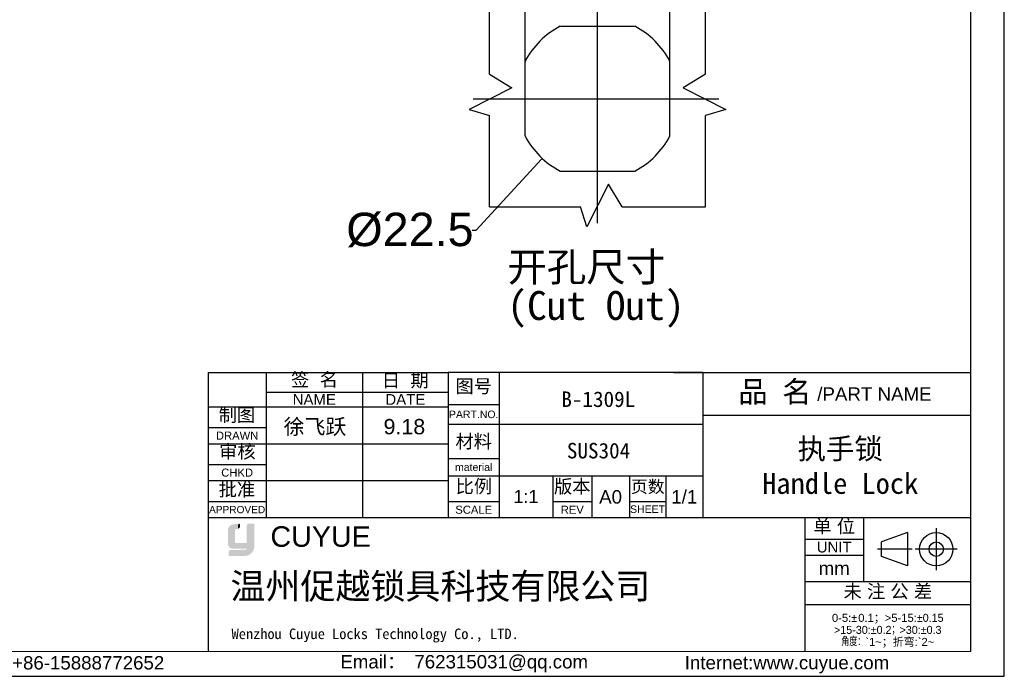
# Model space of a CAD drawing. Header units: millimetres. Extents: x 2665 to 3022, y 1732 to 1985.
# Tile 22 of 35: x 2846 to 3022, y 1732 to 1850. Entities that reach past the tile are written whole.
import ezdxf

# ---------------------------------------------------------------- set-up
doc = ezdxf.new("R2010")
doc.units = ezdxf.units.MM
doc.layers.add('20', color=7, linetype='Continuous', true_color=0xffffff)
doc.styles.add('ARIAL', font='arial.ttf')
doc.styles.add('MtXpl_', font='txt')
doc.styles.get("Standard").update_dxf_attribs({"font": 'arial.ttf'})
doc.styles.add('TEXTSTYLE_2', font='arial.ttf')
doc.styles.add('TEXTSTYLE_3', font='arial.ttf')
doc.styles.add('TEXTSTYLE_4', font='arial.ttf')
doc.dimstyles.get("Standard").update_dxf_attribs({"dimtxt": 0.18, "dimasz": 0.18, "dimexe": 0.18, "dimexo": 0.0625, "dimgap": 0.09, "dimtad": 0, "dimtih": 1, "dimtoh": 1, "dimdec": 4, "dimzin": 0, "dimdsep": 46, "dimtxsty": 'Standard', "dimcen": 0.09, "dimadec": 0, "dimazin": 0, "dimtfac": 1, "dimtdec": 4, "dimtofl": 0, "dimtmove": 0, "dimatfit": 3, "dimfxl": 1, "dimtolj": 1, "dimtzin": 0, "dimarcsym": 0})

# ---------------------------------------------------------------- blocks, each defined once
blk = doc.blocks.new('*D21')
at = {"color": 0, "lineweight": -2, "transparency": 16777216}
for p, q in [((2936.415357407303, 1842.805918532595), (2936.415357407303, 1865.41713565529)), ((2936.595357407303, 1865.23713565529), (2939.694325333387, 1865.23713565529)), ((2962.21340239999, 1865.23713565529), (2959.114434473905, 1865.23713565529)), ((2962.39340239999, 1842.819747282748), (2962.39340239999, 1865.41713565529))]:
    blk.add_line(p, q, dxfattribs=at)
at = {"color": 0, "transparency": 16777216}
for points in [[(2936.595357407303, 1865.26713565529), (2936.595357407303, 1865.20713565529), (2936.415357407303, 1865.23713565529)], [(2962.21340239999, 1865.26713565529), (2962.21340239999, 1865.20713565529), (2962.39340239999, 1865.23713565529)]]:
    blk.add_solid(points, dxfattribs=at)
at = {"layer": 'Defpoints', "color": 0, "transparency": 16777216}
for p in [(2962.39340239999, 1865.23713565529), (2936.415357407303, 1842.743418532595), (2962.39340239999, 1842.757247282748)]:
    blk.add_point(p, dxfattribs=at)
at = {"color": 0, "transparency": 16777216, "insert": (2949.404379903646, 1865.23713565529), "char_height": 6, "attachment_point": 5}
blk.add_mtext('\\A1;□20.1', dxfattribs=at)
blk = doc.blocks.new('*D22')
at = {"color": 0, "lineweight": -2, "transparency": 16777216}
for p, q in [((2949.400788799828, 1835.960880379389), (2949.400788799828, 1836.140880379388)), ((2949.310788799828, 1836.050880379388), (2949.490788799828, 1836.050880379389)), ((2927.637745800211, 1812.472307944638), (2939.37041489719, 1825.183746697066)), ((2926.905444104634, 1812.472307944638), (2927.637745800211, 1812.472307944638))]:
    blk.add_line(p, q, dxfattribs=at)
at = {"color": 0, "transparency": 16777216}
blk.add_solid([(2939.348369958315, 1825.204094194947), (2939.392459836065, 1825.163399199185), (2939.492499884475, 1825.316016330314)], dxfattribs=at)
at = {"layer": 'Defpoints', "color": 0, "transparency": 16777216}
for p in [(2959.309077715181, 1846.785744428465), (2939.492499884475, 1825.316016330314)]:
    blk.add_point(p, dxfattribs=at)
at = {"color": 0, "transparency": 16777216, "insert": (2915.736317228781, 1812.472307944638), "char_height": 6, "attachment_point": 5}
blk.add_mtext('\\A1;%%C22.5', dxfattribs=at)

msp = doc.modelspace()

# ---------------------------------------------------------------- hatches: boundary and pattern name
at = {"layer": '20'}
h = msp.add_hatch(color=30, dxfattribs=at)
edge = h.paths.add_edge_path(flags=0)
edge.add_arc((2884.418384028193, 1758.508386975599), 0.3435525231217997, 103.89623382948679, 180.11963230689, ccw=False)
edge.add_line((2884.335874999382, 1758.841884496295), (2884.87303819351, 1758.841884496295))
edge.add_line((2884.873038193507, 1758.841884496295), (2884.873038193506, 1759.576947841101))
edge.add_line((2884.873038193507, 1759.576947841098), (2883.793516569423, 1759.576947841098))
edge.add_arc((2884.131768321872, 1758.563117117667), 1.068768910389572, 108.4506221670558, 173.4013944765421)
edge.add_line((2883.070079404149, 1758.685932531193), (2883.070079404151, 1756.090071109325))
edge.add_arc((2883.984593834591, 1756.175268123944), 0.9184743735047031, 185.3223660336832, 272.7233690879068)
edge.add_line((2884.028234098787, 1755.257831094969), (2884.603757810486, 1755.257831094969))
edge.add_line((2884.603757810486, 1755.257831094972), (2884.603757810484, 1756.090071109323))
edge.add_line((2884.603757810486, 1756.09007110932), (2884.344676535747, 1756.09007110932))
edge.add_arc((2884.323073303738, 1756.33757835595), 0.2484482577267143, 177.659799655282, 274.98831874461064, ccw=False)
edge.add_line((2884.074832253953, 1756.347723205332), (2884.074832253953, 1758.50766964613))
h = msp.add_hatch(color=179, dxfattribs=at)
edge = h.paths.add_edge_path(flags=0)
edge.add_line((2887.505966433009, 1759.576947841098), (2886.454276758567, 1759.576947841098))
edge.add_line((2886.454276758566, 1759.576947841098), (2886.454276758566, 1756.09007110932))
edge.add_line((2886.454276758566, 1756.09007110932), (2884.603757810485, 1756.09007110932))
edge.add_line((2884.603757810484, 1756.09007110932), (2884.603757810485, 1755.257831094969))
edge.add_line((2884.603757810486, 1755.257831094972), (2886.454276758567, 1755.257831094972))
edge.add_arc((2885.829217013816, 1755.468650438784), 0.6596548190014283, 278.76448217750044, 341.3618445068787, ccw=False)
edge.add_line((2885.929730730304, 1754.816698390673), (2883.186245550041, 1754.816698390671))
edge.add_line((2883.186245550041, 1754.816698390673), (2883.186245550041, 1753.973636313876))
edge.add_line((2883.186245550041, 1753.973636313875), (2885.988770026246, 1753.973636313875))
edge.add_arc((2886.0192534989, 1755.769788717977), 1.796411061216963, 269.0276957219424, 279.2658387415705)
edge.add_arc((2885.76155752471, 1755.65465995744), 1.745735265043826, 288.2584575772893, 362.233603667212)
edge.add_line((2887.505966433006, 1755.722698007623), (2887.505966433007, 1759.576947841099))
h = msp.add_hatch(color=254, dxfattribs=at)
h.paths.add_polyline_path([(2884.578657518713, 1759.795582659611), (2883.793516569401, 1759.576947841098), (2884.873038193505, 1759.576947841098), (2885.244311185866, 1759.795582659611)], flags=0)
h.paths.add_polyline_path([(2886.454276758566, 1759.576947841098), (2887.505966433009, 1759.576947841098), (2887.815047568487, 1759.795582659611), (2886.841950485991, 1759.795582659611)], flags=0)
h = msp.add_hatch(color=251, dxfattribs=at)
edge = h.paths.add_edge_path(flags=0)
edge.add_line((2884.322587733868, 1756.497194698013), (2884.322587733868, 1758.507669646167))
edge.add_arc((2884.666139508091, 1758.508386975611), 0.3435525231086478, 103.8962338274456, 180.1196323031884, ccw=False)
edge.add_line((2884.583630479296, 1758.841884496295), (2884.33587499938, 1758.841884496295))
edge.add_arc((2884.418384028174, 1758.508386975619), 0.3435525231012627, 103.8962338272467, 180.119632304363)
edge.add_line((2884.074832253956, 1758.507669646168), (2884.074832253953, 1756.347723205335))
edge.add_arc((2884.323073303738, 1756.33757835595), 0.248448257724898, 177.6597996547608, 274.9883187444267)
edge.add_line((2884.344676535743, 1756.09007110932), (2886.454276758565, 1756.090071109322))
edge.add_line((2886.454276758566, 1756.09007110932), (2886.454276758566, 1756.299217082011))
edge.add_line((2886.454276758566, 1756.299217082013), (2884.481149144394, 1756.299217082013))
edge.add_arc((2884.517790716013, 1756.491048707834), 0.1952997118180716, 178.1966309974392, 259.1862447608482, ccw=False)
msp.add_hatch(color=251, dxfattribs=at).paths.add_polyline_path([(2884.873038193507, 1758.841884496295), (2885.244311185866, 1759.123987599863), (2885.244311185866, 1759.795582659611), (2884.873038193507, 1759.576947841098)], flags=0)
h = msp.add_hatch(color=251, dxfattribs=at)
edge = h.paths.add_edge_path(flags=0)
edge.add_line((2887.815047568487, 1759.795582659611), (2887.505966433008, 1759.576947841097))
edge.add_line((2887.505966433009, 1759.576947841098), (2887.505966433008, 1755.722698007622))
edge.add_arc((2885.761557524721, 1755.654659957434), 1.745735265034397, -71.74154242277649, 2.2336036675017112, ccw=False)
edge.add_arc((2886.019253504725, 1755.769789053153), 1.796411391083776, 279.2658368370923, 358.4978790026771)
edge.add_line((2887.815047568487, 1755.722698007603), (2887.815047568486, 1759.795582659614))
h = msp.add_hatch(color=251, dxfattribs=at)
edge = h.paths.add_edge_path(flags=0)
edge.add_line((2883.40738012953, 1755.060064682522), (2883.18624555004, 1754.816698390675))
edge.add_line((2883.186245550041, 1754.816698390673), (2885.929730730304, 1754.816698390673))
edge.add_arc((2885.829217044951, 1755.468650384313), 0.659654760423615, 278.7644802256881, 323.886994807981)
edge.add_line((2886.362123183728, 1755.079863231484), (2883.40738012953, 1755.060064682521))

# ---------------------------------------------------------------- linework, layer by layer
at = {"layer": '20', "color": 7}
for p, q in [((3022.413860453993, 1732.37244229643), (3022.413860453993, 1984.808937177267)), ((3016.403467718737, 1736.831982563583), (3016.403467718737, 1978.798544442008)), ((2665.396531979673, 1732.37244229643), (3022.413860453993, 1732.37244229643))]:
    msp.add_line(p, q, dxfattribs=at)
at = {"layer": '20', "color": 1}
for p, q in [((2949.400788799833, 1813.725503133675), (2949.400788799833, 1858.376257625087)), ((2927.075411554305, 1836.050880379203), (2971.158778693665, 1836.050880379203))]:
    msp.add_line(p, q, dxfattribs=at)
at = {"layer": '20', "color": 4}
for p, q in [((2930.008828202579, 1840.460080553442), (2930.008828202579, 1855.442840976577)), ((2968.792749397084, 1840.460080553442), (2968.792749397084, 1855.442840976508)), ((2942.737863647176, 1849.04349397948), (2956.063713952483, 1849.04349397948)), ((2936.408175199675, 1829.387955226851), (2936.408175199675, 1842.757247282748)), ((2962.39340239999, 1829.387955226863), (2962.39340239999, 1842.757247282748)), ((2930.008828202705, 1840.460080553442), (2934.04090681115, 1838.005458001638)), ((2968.792749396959, 1840.460080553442), (2964.760670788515, 1838.005458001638)), ((2934.04090681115, 1838.005458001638), (2926.370213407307, 1834.118973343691)), ((2964.760670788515, 1838.005458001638), (2972.431364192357, 1834.118973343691)), ((2926.370213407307, 1834.118973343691), (2930.008828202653, 1833.023856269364)), ((2930.008828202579, 1816.658919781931), (2930.008828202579, 1833.023856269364)), ((2972.431364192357, 1834.118973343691), (2968.792749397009, 1833.023856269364)), ((2968.792749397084, 1816.658919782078), (2968.792749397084, 1833.023856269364)), ((2942.694421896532, 1823.058266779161), (2956.063713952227, 1823.058266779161)), ((2951.355366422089, 1820.6909983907), (2947.468881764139, 1813.02030498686)), ((2953.809988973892, 1816.658919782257), (2951.355366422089, 1820.6909983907)), ((2930.008828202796, 1816.658919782), (2946.373764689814, 1816.658919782)), ((2947.468881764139, 1813.02030498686), (2946.373764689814, 1816.65891978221)), ((2953.809988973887, 1816.658919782), (2968.792749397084, 1816.658919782))]:
    msp.add_line(p, q, dxfattribs=at)
at = {"layer": '20', "color": 1, "lineweight": 18}
for p, q in [((2949.400788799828, 1835.934528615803), (2949.400788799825, 1836.167232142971)), ((2949.400788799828, 1835.934528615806), (2949.400788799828, 1836.167232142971)), ((2949.284437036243, 1836.050880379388), (2949.517140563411, 1836.050880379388)), ((2949.284437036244, 1836.050880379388), (2949.517140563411, 1836.050880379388))]:
    msp.add_line(p, q, dxfattribs=at)
at = {"layer": '20', "color": 7, "linetype": 'Continuous'}
for p, q in [((2879.5292766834, 1786.919739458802), (2879.5292766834, 1761.172965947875)), ((2879.529464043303, 1786.917933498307), (2922.611959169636, 1786.917933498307)), ((2879.529464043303, 1786.917933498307), (2879.529464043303, 1736.808008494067)), ((2889.915422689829, 1786.917933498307), (2889.915422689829, 1760.856870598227)), ((2907.225353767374, 1786.917933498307), (2907.225353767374, 1760.856870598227)), ((2922.61106349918, 1786.940161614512), (2968.290048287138, 1786.940161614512)), ((2922.61106349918, 1786.940161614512), (2922.61106349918, 1760.782932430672)), ((2922.611959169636, 1786.917933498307), (2922.611959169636, 1760.856870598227)), ((2931.74686045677, 1786.940161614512), (2931.74686045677, 1760.782932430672)), ((2963.024630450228, 1786.918935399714), (3016.403280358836, 1786.918935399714)), ((2968.286678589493, 1786.918935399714), (2968.286678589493, 1760.761706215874)), ((2968.290048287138, 1786.940161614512), (2968.290048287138, 1760.782932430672)), ((2889.915422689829, 1783.359780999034), (2922.611959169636, 1783.359780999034)), ((2879.529464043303, 1780.763291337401), (2922.611959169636, 1780.763291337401)), ((2922.61106349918, 1781.170184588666), (2931.74686045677, 1781.170184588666)), ((2968.286678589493, 1779.225632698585), (3016.403280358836, 1779.225632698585)), ((2879.529464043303, 1777.012806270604), (2889.915422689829, 1777.012806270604)), ((2922.61106349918, 1777.612032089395), (2968.290048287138, 1777.612032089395)), ((2879.529464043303, 1774.127817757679), (2922.611959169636, 1774.127817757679)), ((2922.61106349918, 1771.457389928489), (2931.74686045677, 1771.457389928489)), ((2879.529464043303, 1770.377332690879), (2889.915422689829, 1770.377332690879)), ((2879.529464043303, 1767.492344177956), (2922.611959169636, 1767.492344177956)), ((2922.61106349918, 1768.38006884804), (2968.290048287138, 1768.38006884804)), ((2941.363488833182, 1768.38006884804), (2941.363488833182, 1760.782932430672)), ((2948.383627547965, 1768.38006884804), (2948.383627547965, 1760.782932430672)), ((2955.115267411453, 1768.38006884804), (2955.115267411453, 1760.782932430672)), ((2961.654574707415, 1768.38006884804), (2961.654574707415, 1760.782932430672)), ((2879.529464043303, 1763.741859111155), (2889.915422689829, 1763.741859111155)), ((2922.61106349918, 1763.764087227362), (2931.74686045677, 1763.764087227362)), ((2941.363488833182, 1763.764087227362), (2948.383627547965, 1763.764087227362)), ((2955.115267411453, 1763.764087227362), (2961.654574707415, 1763.764087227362)), ((2879.529464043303, 1760.856870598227), (2986.591825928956, 1760.856870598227)), ((2968.286678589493, 1760.782932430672), (2968.290048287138, 1760.782932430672)), ((2986.591825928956, 1760.856870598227), (2986.591825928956, 1736.911888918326)), ((2986.591919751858, 1760.849156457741), (3016.403467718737, 1760.849156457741)), ((2986.591919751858, 1760.849156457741), (2986.591919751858, 1736.808008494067)), ((2997.170210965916, 1760.849156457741), (2997.170210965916, 1749.405368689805)), ((3010.194464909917, 1758.95597551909), (3010.194464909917, 1751.424586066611)), ((2986.591919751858, 1757.002505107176), (2997.170210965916, 1757.002505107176)), ((3005.043790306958, 1758.185191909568), (3000.344647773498, 1756.483538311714)), ((3005.043790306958, 1758.185191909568), (3005.043790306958, 1752.195369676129)), ((3005.894873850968, 1755.190280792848), (2999.679467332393, 1755.190280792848)), ((3000.344647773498, 1753.897023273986), (3000.344647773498, 1756.483538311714)), ((3013.960159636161, 1755.190280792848), (3006.428770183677, 1755.190280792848)), ((2986.591919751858, 1754.11751659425), (2997.170210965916, 1754.11751659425)), ((3005.043790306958, 1752.195369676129), (3000.344647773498, 1753.897023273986)), ((2986.591919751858, 1749.405368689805), (3016.403467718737, 1749.405368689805)), ((2986.591919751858, 1745.270218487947), (3016.403467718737, 1745.270218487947))]:
    msp.add_line(p, q, dxfattribs=at)
at = {"layer": '20', "color": 7, "linetype": 'Continuous', "lineweight": 13}
msp.add_line((2686.824584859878, 1736.808008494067), (3016.403467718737, 1736.808008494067), dxfattribs=at)
at = {"layer": '20', "color": 7, "linetype": 'Continuous'}
for radius in [2.994911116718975, 1.29325751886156]:
    msp.add_circle((3010.194464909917, 1755.190280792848), radius, dxfattribs=at)
at = {"layer": '20', "color": 4}
for centre, radius, start, end in [((2949.400788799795, 1836.050880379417), 14.60861031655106, 117.26604445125, 152.7339555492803), ((2949.400788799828, 1836.050880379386), 14.60861031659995, 27.26604445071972, 62.73395554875), ((2949.400788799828, 1836.050880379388), 14.60861031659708, 207.2660444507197, 242.733955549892), ((2949.400788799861, 1836.050880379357), 14.60861031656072, 297.266044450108, 332.7339555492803)]:
    msp.add_arc(centre, radius, start, end, dxfattribs=at)

# ---------------------------------------------------------------- texts
at = {"layer": '20', "color": 7, "style": 'MtXpl_'}
for s, p in [('B-1309L', (2942.91231545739, 1780.71369921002)), ('SUS304', (2943.906779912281, 1771.481735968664))]:
    msp.add_text(s, height=2.784500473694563, dxfattribs=at).set_placement(p)
at = {"layer": '20', "color": 7, "lineweight": 18}
for s, p in [('徐飞跃', (2893.064713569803, 1775.811767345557)), ('9.18', (2911.00284601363, 1775.811767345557))]:
    msp.add_text(s, height=2.749924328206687, dxfattribs=at).set_placement(p)
at = {"layer": '20', "color": 3, "insert": (2933.230210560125, 1808.444951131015), "char_height": 5.1911, "width": 90.35643810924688, "attachment_point": 1}
msp.add_mtext('\\pxsm0.8;{\\fSimSun|b0|i0|c134|p34;开孔尺寸\\P(Cut Out)}', dxfattribs=at)
at = {"layer": '20', "color": 7, "linetype": 'Continuous', "line_spacing_factor": 0.8999999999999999}
for s, insert, char_height, width, attachment_point, style in [('签  名', (2898.610197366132, 1786.828295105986), 2.40415709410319, 10.5745347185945, 2, 'TEXTSTYLE_2'), ('日  期', (2914.898486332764, 1786.703754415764), 2.40415709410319, 10.5745347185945, 2, 'TEXTSTYLE_2'), ('图号', (2927.178961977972, 1785.651736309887), 2.40415709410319, 7.043428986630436, 2, 'TEXTSTYLE_2'), ('{\\fSimSun|b0|i0|c0|p34;品 名}', (2981.242108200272, 1785.371772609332), 3.846651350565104, 14.09437096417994, 2, 'TEXTSTYLE_2'), ('/PART NAME', (2999.105688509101, 1784.238070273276), 2.40415709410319, 20.47555354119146, 2, 'TEXTSTYLE_3'), ('NAME', (2898.570388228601, 1783.023199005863), 1.923325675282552, 7.743352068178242, 2, 'TEXTSTYLE_3'), ('DATE', (2914.918656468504, 1783.023199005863), 1.923325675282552, 7.149909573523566, 2, 'TEXTSTYLE_3'), ('制图', (2884.691870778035, 1780.487173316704), 2.40415709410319, 7.043428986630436, 2, 'TEXTSTYLE_2'), ('PART.NO.', (2927.178961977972, 1780.06427232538), 1.346327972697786, 8.863742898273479, 2, 'TEXTSTYLE_3'), ('DRAWN', (2884.722443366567, 1776.291559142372), 1.442494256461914, 7.598566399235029, 2, 'TEXTSTYLE_3'), ('材料', (2927.178961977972, 1775.736789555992), 2.40415709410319, 7.043428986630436, 2, 'TEXTSTYLE_2'), ('审核', (2884.776981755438, 1773.917921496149), 2.40415709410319, 7.043428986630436, 2, 'TEXTSTYLE_2'), ('material', (2927.178961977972, 1770.591893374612), 1.346327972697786, 8.448333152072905, 2, 'TEXTSTYLE_3'), ('CHKD', (2884.722443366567, 1769.656085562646), 1.442494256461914, 5.700265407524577, 2, 'TEXTSTYLE_3'), ('批准', (2884.679019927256, 1767.122913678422), 2.40415709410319, 7.043428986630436, 2, 'TEXTSTYLE_2'), ('比例', (2927.218939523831, 1767.673621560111), 2.40415709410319, 7.043428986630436, 2, 'TEXTSTYLE_2'), ('版本', (2944.873558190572, 1767.658478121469), 2.40415709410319, 7.043428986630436, 2, 'TEXTSTYLE_2'), ('页数', (2958.419431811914, 1767.522803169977), 2.211824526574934, 6.479954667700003, 2, 'TEXTSTYLE_2'), ('A0', (2951.749447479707, 1765.78357918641), 2.40415709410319, 3.531105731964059, 2, 'TEXTSTYLE_2'), ('1/1', (2964.972311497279, 1765.78357918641), 2.40415709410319, 5.29665859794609, 2, 'TEXTSTYLE_2'), ('APPROVED', (2884.722443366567, 1762.9484872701), 1.298244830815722, 10.0577777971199, 2, 'TEXTSTYLE_3'), ('SCALE', (2927.178961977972, 1762.994756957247), 1.442494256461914, 6.595791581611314, 2, 'TEXTSTYLE_3'), ('REV', (2944.873558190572, 1762.994756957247), 1.442494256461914, 3.12910292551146, 2, 'TEXTSTYLE_4'), ('SHEET', (2958.384921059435, 1763.042840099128), 1.346327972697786, 5.562849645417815, 2, 'TEXTSTYLE_4'), ('单 位', (2991.881065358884, 1760.492971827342), 2.40415709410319, 8.808981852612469, 2, 'TEXTSTYLE_2'), ('CUYUE', (2890.703949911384, 1759.304407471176), 3.68343369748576, 41.04545114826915, 1, 'TEXTSTYLE_2'), ('UNIT', (2991.881065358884, 1756.52167368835), 1.923325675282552, 6.256170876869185, 2, 'TEXTSTYLE_3'), ('mm', (2991.881065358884, 1752.963521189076), 2.40415709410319, 5.576929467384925, 2, 'TEXTSTYLE_3'), ('未 注 公 差', (3001.514470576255, 1748.824801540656), 2.40415709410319, 19.38351657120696, 2, 'TEXTSTYLE_2'), ('{\\fsimsun|b0|i0|c0|p34;\\C0;Wenzhou Cuyue Locks Technology Co., LTD.}', (2883.719615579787, 1740.948324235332), 1.894337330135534, 79.06804187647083, 1, 'TEXTSTYLE_3'), ('{\\C256;Email\\fSimSun|b0|i0|c0|p34;： \\farial|b0|i0|c0|p34;762315031@qq.com}', (2925.476089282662, 1736.189169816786), 2.399358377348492, 48.73173090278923, 2, 'TEXTSTYLE_3'), ('{\\C256;Internet:www.cuyue.com}', (2983.40872900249, 1736.0321964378), 2.399358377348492, 71.12138288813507, 2, 'TEXTSTYLE_3')]:
    msp.add_mtext(s, dxfattribs=dict(at, insert=insert, char_height=char_height, width=width, attachment_point=attachment_point, style=style))
at = {"layer": '20', "color": 7, "insert": (2992.964232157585, 1770.072072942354), "char_height": 3.742999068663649, "width": 85.62680251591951, "attachment_point": 5, "style": 'ARIAL'}
msp.add_mtext('{\\fFangSong|b0|i0|c134|p34;执手锁\\PHandle Lock}', dxfattribs=at)
at = {"layer": '20', "color": 7}
for s, insert, char_height, width, attachment_point in [('1:1', (2936.555174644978, 1764.649291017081), 2.303384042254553, 16.02771396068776, 5), ('{\\C0;温州促越锁具科技有限公司}', (2883.521904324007, 1750.856640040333), 4.604292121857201, 97.96111685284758, 1)]:
    msp.add_mtext(s, dxfattribs=dict(at, insert=insert, char_height=char_height, width=width, attachment_point=attachment_point))
at = {"layer": '20', "color": 7, "linetype": 'Continuous', "lineweight": 13, "insert": (3001.497693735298, 1743.587308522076), "char_height": 1.439615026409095, "width": 29.2644144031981, "attachment_point": 2, "line_spacing_factor": 0.8999999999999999, "style": 'TEXTSTYLE_2'}
msp.add_mtext('0-5:{\\Fgdt,gbcbig.shx;`\\fsimsun|b0|i0|c0|p34;\\W0.16667; \\farial|b0|i0|c0|p34;\\W1;0.1\\fsimsun|b0|i0|c0|p34;；}>5-15:{\\Fgdt,gbcbig.shx;`0.15\\P>15-30:`0.2；>30:`0.3\\P角度：}`1~{\\fsimsun|b0|i0|c0|p34;；折弯}:`2~', dxfattribs=at)
at = {"layer": '20', "linetype": 'Continuous', "insert": (2855.1960440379, 1735.9958965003), "char_height": 2.399358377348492, "width": 34.06038173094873, "attachment_point": 2, "line_spacing_factor": 0.8999999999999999, "style": 'TEXTSTYLE_3'}
msp.add_mtext('Tel:+86-15888772652', dxfattribs=at)

# ---------------------------------------------------------------- dimensions: what is measured, and where the dimension line sits
at = {"color": 3}
dim = msp.add_linear_dim(base=(2962.39340239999, 1865.23713565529), p1=(2936.415357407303, 1842.743418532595), p2=(2962.39340239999, 1842.757247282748), text='□20.1', dimstyle='Standard', override={"dimtxt": 6}, dxfattribs=at)
dim.commit()
dim.dimension.update_dxf_attribs({"geometry": '*D21', "text_midpoint": (2949.404379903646, 1865.23713565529)})
dim = msp.add_diameter_dim_2p(p1=(2959.309077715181, 1846.785744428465), p2=(2939.492499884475, 1825.316016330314), text='%%C22.5', dimstyle='Standard', override={"dimtxt": 6}, dxfattribs=at)
dim.commit()
dim.dimension.update_dxf_attribs({"geometry": '*D22', "text_midpoint": (2915.736317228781, 1812.472307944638), "dimtype": 163})

doc.saveas('drawing.dxf')
